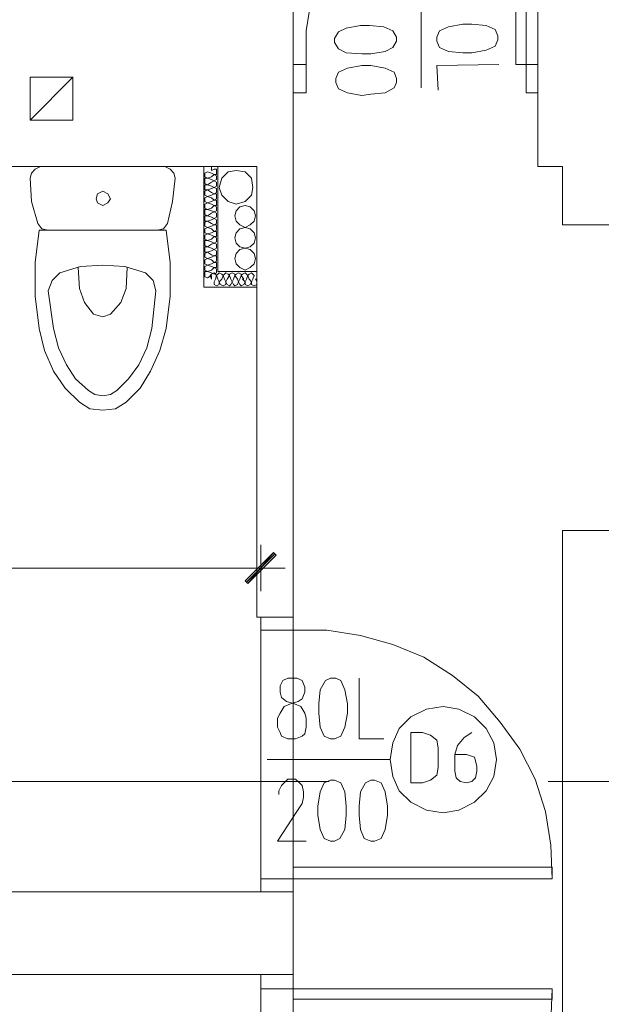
# Model space of a CAD drawing. Header units: inches. Extents: x 1504 to 12593, y -807 to 3183.
# Tile 197 of 256: x 5655 to 5844, y 1784 to 2105. Entities that reach past the tile are written whole.
import ezdxf

# ---------------------------------------------------------------- set-up
doc = ezdxf.new("R2010")
doc.units = ezdxf.units.IN
doc.header["$MEASUREMENT"] = 0
for name, color, linetype in [('at_Entity', 7, 'Continuous'), ('at_Rect', 7, 'Continuous'), ('at_Solid', 7, 'Continuous')]:
    doc.layers.add(name, color=color, linetype=linetype)

msp = doc.modelspace()

# ---------------------------------------------------------------- hatches: boundary and pattern name
at = {"layer": 'at_Solid', "lineweight": 15}
for points in [[(5737.59, 1931.38), (5729.14, 1921.24), (5728.29, 1922.09)], [(5738.43, 1930.54), (5737.59, 1931.38), (5729.14, 1921.24)]]:
    msp.add_hatch(color=7, dxfattribs=at).paths.add_polyline_path(points)

# ---------------------------------------------------------------- linework, layer by layer
at = {"layer": 'at_Entity', "color": 7, "lineweight": 15}
for p, q in [((5785.74, 2083.02), (5785.74, 2118.51)), ((5743.92, 1910.26), (5743.92, 2115.13)), ((5823.76, 2057.26), (5823.76, 2115.13)), ((5748.15, 2101.61), (5749.84, 2111.75)), ((5748.15, 2090.62), (5748.15, 2101.61)), ((5758.71, 2101.19), (5757.44, 2099.07)), ((5761.24, 2102.45), (5758.71, 2101.19)), ((5765.89, 2103.3), (5761.24, 2102.45)), ((5768.84, 2103.3), (5765.89, 2103.3)), ((5773.49, 2102.88), (5768.84, 2103.3)), ((5776.45, 2101.61), (5773.49, 2102.88)), ((5777.71, 2099.49), (5776.45, 2101.61)), ((5791.66, 2101.61), (5790.81, 2099.49)), ((5794.61, 2102.88), (5791.66, 2101.61)), ((5799.26, 2103.72), (5794.61, 2102.88)), ((5802.22, 2103.72), (5799.26, 2103.72)), ((5806.86, 2103.3), (5802.22, 2103.72)), ((5809.82, 2102.03), (5806.86, 2103.3)), ((5810.66, 2099.92), (5809.82, 2102.03)), ((5757.44, 2099.07), (5757.44, 2097.8)), ((5757.44, 2097.8), (5758.71, 2095.7)), ((5776.45, 2096.12), (5777.71, 2098.23)), ((5777.71, 2098.23), (5777.71, 2099.49)), ((5790.81, 2099.49), (5790.81, 2098.23)), ((5790.81, 2098.23), (5791.66, 2096.12)), ((5809.82, 2096.54), (5810.66, 2098.65)), ((5810.66, 2098.65), (5810.66, 2099.92)), ((5758.71, 2095.7), (5761.24, 2094.43)), ((5769.27, 2094.01), (5773.92, 2094.85)), ((5773.92, 2094.85), (5776.45, 2096.12)), ((5791.66, 2096.12), (5794.61, 2094.85)), ((5794.61, 2094.85), (5799.26, 2094.43)), ((5802.22, 2094.43), (5806.86, 2095.27)), ((5806.86, 2095.27), (5809.82, 2096.54)), ((5761.24, 2094.43), (5766.31, 2094.01)), ((5766.31, 2094.01), (5769.27, 2094.01)), ((5799.26, 2094.43), (5802.22, 2094.43)), ((5743.92, 2081.33), (5743.92, 2090.62)), ((5743.92, 2090.62), (5748.15, 2090.62)), ((5748.15, 2090.62), (5748.15, 2081.33)), ((5758.71, 2088.09), (5757.87, 2085.98)), ((5761.66, 2089.36), (5758.71, 2088.09)), ((5766.31, 2090.2), (5761.66, 2089.36)), ((5769.27, 2090.2), (5766.31, 2090.2)), ((5773.92, 2089.36), (5769.27, 2090.2)), ((5776.87, 2088.09), (5773.92, 2089.36)), ((5777.71, 2085.98), (5776.87, 2088.09)), ((5811.09, 2090.62), (5790.81, 2090.2)), ((5790.81, 2090.2), (5791.23, 2082.18)), ((5823.76, 2090.62), (5819.96, 2090.62)), ((5819.96, 2090.62), (5819.96, 2081.33)), ((5823.76, 2081.33), (5823.76, 2090.62)), ((5658.18, 2072.46), (5672.11, 2086.4)), ((5757.87, 2085.98), (5757.87, 2084.71)), ((5777.71, 2084.71), (5777.71, 2085.98)), ((5757.87, 2084.71), (5758.71, 2082.6)), ((5758.71, 2082.6), (5761.66, 2081.33)), ((5773.92, 2081.33), (5776.87, 2083.02)), ((5776.87, 2083.02), (5777.71, 2084.71)), ((5748.15, 2081.33), (5743.92, 2081.33)), ((5761.66, 2081.33), (5766.31, 2080.49)), ((5766.31, 2080.49), (5769.27, 2080.91)), ((5769.27, 2080.91), (5773.92, 2081.33)), ((5819.96, 2081.33), (5823.76, 2081.33)), ((5714.78, 2057.26), (5627.34, 2057.26)), ((5732.1, 2057.26), (5627.34, 2057.26)), ((5658.6, 2055.14), (5659.86, 2056.41)), ((5659.86, 2056.41), (5661.55, 2057.26)), ((5702.11, 2057.26), (5703.8, 2056.41)), ((5703.8, 2056.41), (5705.06, 2055.14)), ((5714.78, 2057.26), (5714.78, 2017.97)), ((5717.31, 2057.26), (5717.31, 2055.99)), ((5717.31, 2055.99), (5718.16, 2056.41)), ((5719, 2056.41), (5718.16, 2056.41)), ((5719, 2054.72), (5719, 2056.41)), ((5719.42, 2057.26), (5719.42, 2023.04)), ((5732.1, 2057.26), (5732.1, 1910.26)), ((5831.78, 2057.26), (5823.76, 2057.26)), ((5831.78, 2038.25), (5831.78, 2057.26)), ((5831.78, 2038.25), (5831.78, 2057.26)), ((5658.18, 2053.45), (5658.6, 2055.14)), ((5658.6, 2045.85), (5658.18, 2053.45)), ((5705.49, 2053.45), (5704.64, 2045.85)), ((5705.06, 2055.14), (5705.49, 2053.45)), ((5716.05, 2055.57), (5715.2, 2055.14)), ((5715.2, 2055.14), (5715.2, 2053.88)), ((5715.2, 2053.88), (5716.05, 2053.45)), ((5716.05, 2053.45), (5715.2, 2053.45)), ((5715.2, 2053.45), (5715.2, 2051.76)), ((5716.05, 2055.57), (5717.31, 2055.14)), ((5717.31, 2053.88), (5716.05, 2053.45)), ((5716.05, 2053.45), (5717.31, 2053.04)), ((5718.16, 2054.72), (5717.31, 2055.14)), ((5717.31, 2053.88), (5718.16, 2054.72)), ((5718.16, 2052.61), (5717.31, 2053.04)), ((5718.16, 2054.72), (5719, 2054.72)), ((5719, 2054.3), (5718.16, 2054.72)), ((5718.16, 2052.61), (5719, 2053.04)), ((5719, 2053.04), (5719, 2054.3)), ((5715.2, 2051.76), (5716.05, 2051.34)), ((5716.05, 2051.34), (5715.2, 2051.34)), ((5715.2, 2051.34), (5715.2, 2049.65)), ((5715.2, 2049.65), (5716.05, 2049.65)), ((5716.05, 2049.65), (5715.2, 2049.23)), ((5717.31, 2052.19), (5716.05, 2051.34)), ((5716.05, 2051.34), (5717.31, 2050.92)), ((5717.31, 2050.08), (5716.05, 2049.65)), ((5716.05, 2049.65), (5717.31, 2048.81)), ((5717.31, 2052.19), (5718.16, 2052.61)), ((5718.16, 2050.5), (5717.31, 2050.92)), ((5717.31, 2050.08), (5718.16, 2050.5)), ((5719, 2052.19), (5718.16, 2052.61)), ((5718.16, 2050.5), (5719, 2050.92)), ((5719, 2050.08), (5718.16, 2050.5)), ((5719, 2050.92), (5719, 2052.19)), ((5719, 2048.81), (5719, 2050.08)), ((5679.72, 2046.7), (5680.14, 2048.38)), ((5680.14, 2045.43), (5679.72, 2046.7)), ((5680.14, 2048.38), (5681.83, 2049.23)), ((5681.83, 2049.23), (5683.52, 2048.38)), ((5683.52, 2048.38), (5684.37, 2046.7)), ((5684.37, 2046.7), (5683.52, 2045.43)), ((5715.2, 2049.23), (5715.2, 2047.96)), ((5715.2, 2047.96), (5716.05, 2047.54)), ((5716.05, 2047.54), (5715.2, 2047.12)), ((5715.2, 2047.12), (5715.2, 2045.85)), ((5717.31, 2047.96), (5716.05, 2047.54)), ((5716.05, 2047.54), (5717.31, 2047.12)), ((5718.16, 2048.38), (5717.31, 2048.81)), ((5717.31, 2047.96), (5718.16, 2048.38)), ((5718.16, 2046.27), (5717.31, 2047.12)), ((5717.31, 2045.85), (5718.16, 2046.27)), ((5718.16, 2048.38), (5719, 2048.81)), ((5719, 2048.38), (5718.16, 2048.38)), ((5718.16, 2046.27), (5719, 2046.7)), ((5719, 2046.27), (5718.16, 2046.27)), ((5719, 2046.7), (5719, 2048.38)), ((5719, 2044.58), (5719, 2046.27)), ((5660.71, 2038.67), (5658.6, 2045.85)), ((5681.83, 2044.58), (5680.14, 2045.43)), ((5683.52, 2045.43), (5681.83, 2044.58)), ((5704.64, 2045.85), (5702.95, 2038.67)), ((5715.2, 2045.85), (5716.05, 2045.43)), ((5716.05, 2045.43), (5715.2, 2045.01)), ((5715.2, 2045.01), (5715.2, 2043.74)), ((5715.2, 2043.74), (5716.05, 2043.32)), ((5716.05, 2043.32), (5715.2, 2043.32)), ((5715.2, 2043.32), (5715.2, 2041.63)), ((5717.31, 2045.85), (5716.05, 2045.43)), ((5716.05, 2045.43), (5717.31, 2045.01)), ((5717.31, 2043.74), (5716.05, 2043.32)), ((5716.05, 2043.32), (5717.31, 2042.89)), ((5718.16, 2044.58), (5717.31, 2045.01)), ((5717.31, 2043.74), (5718.16, 2044.58)), ((5718.16, 2044.58), (5719, 2044.58)), ((5719, 2044.16), (5718.16, 2044.58)), ((5719, 2042.89), (5719, 2044.16)), ((5715.2, 2041.63), (5716.05, 2041.2)), ((5716.05, 2041.2), (5715.2, 2041.2)), ((5715.2, 2041.2), (5715.2, 2039.52)), ((5717.31, 2042.05), (5716.05, 2041.2)), ((5716.05, 2041.2), (5717.31, 2040.78)), ((5717.31, 2039.94), (5716.05, 2039.52)), ((5718.16, 2042.47), (5717.31, 2042.89)), ((5717.31, 2042.05), (5718.16, 2042.47)), ((5718.16, 2040.36), (5717.31, 2040.78)), ((5717.31, 2039.94), (5718.16, 2040.36)), ((5718.16, 2042.47), (5719, 2042.89)), ((5719, 2042.05), (5718.16, 2042.47)), ((5718.16, 2040.36), (5719, 2040.78)), ((5719, 2039.94), (5718.16, 2040.36)), ((5719, 2040.78), (5719, 2042.05)), ((5719, 2038.67), (5719, 2039.94)), ((5661.98, 2036.98), (5660.71, 2038.67)), ((5664.09, 2036.56), (5661.98, 2036.98)), ((5701.68, 2036.98), (5699.57, 2036.56)), ((5702.95, 2038.67), (5701.68, 2036.98)), ((5715.2, 2039.52), (5716.05, 2039.52)), ((5716.05, 2039.52), (5715.2, 2039.09)), ((5715.2, 2039.09), (5715.2, 2037.83)), ((5715.2, 2037.83), (5716.05, 2037.4)), ((5716.05, 2037.4), (5715.2, 2036.98)), ((5715.2, 2036.98), (5715.2, 2035.71)), ((5716.05, 2039.52), (5717.31, 2038.67)), ((5717.31, 2037.83), (5716.05, 2037.4)), ((5716.05, 2037.4), (5717.31, 2036.98)), ((5718.16, 2038.25), (5717.31, 2038.67)), ((5717.31, 2037.83), (5718.16, 2038.25)), ((5718.16, 2036.14), (5717.31, 2036.98)), ((5718.16, 2038.25), (5719, 2038.67)), ((5719, 2038.25), (5718.16, 2038.25)), ((5719, 2036.56), (5719, 2038.25)), ((5889.65, 2038.25), (5831.78, 2038.25)), ((5659.86, 2026), (5661.14, 2036.56)), ((5702.53, 2036.56), (5661.14, 2036.56)), ((5702.53, 2036.56), (5703.8, 2026)), ((5715.2, 2035.71), (5716.05, 2035.29)), ((5716.05, 2035.29), (5715.2, 2034.87)), ((5715.2, 2034.87), (5715.2, 2033.6)), ((5715.2, 2033.6), (5716.05, 2033.18)), ((5717.31, 2035.71), (5716.05, 2035.29)), ((5716.05, 2035.29), (5717.31, 2034.87)), ((5717.31, 2033.6), (5716.05, 2033.18)), ((5717.31, 2035.71), (5718.16, 2036.14)), ((5718.16, 2034.45), (5717.31, 2034.87)), ((5717.31, 2033.6), (5718.16, 2034.45)), ((5718.16, 2036.14), (5719, 2036.56)), ((5719, 2036.14), (5718.16, 2036.14)), ((5718.16, 2034.45), (5719, 2034.45)), ((5719, 2034.02), (5718.16, 2034.45)), ((5719, 2034.45), (5719, 2036.14)), ((5719, 2032.76), (5719, 2034.02)), ((5716.05, 2033.18), (5715.2, 2033.18)), ((5715.2, 2033.18), (5715.2, 2031.49)), ((5715.2, 2031.49), (5716.05, 2031.07)), ((5716.05, 2031.07), (5715.2, 2031.07)), ((5715.2, 2031.07), (5715.2, 2029.38)), ((5716.05, 2033.18), (5717.31, 2032.76)), ((5717.31, 2031.91), (5716.05, 2031.07)), ((5716.05, 2031.07), (5717.31, 2030.64)), ((5718.16, 2032.33), (5717.31, 2032.76)), ((5717.31, 2031.91), (5718.16, 2032.33)), ((5718.16, 2030.22), (5717.31, 2030.64)), ((5717.31, 2029.8), (5718.16, 2030.22)), ((5718.16, 2032.33), (5719, 2032.76)), ((5719, 2031.91), (5718.16, 2032.33)), ((5718.16, 2030.22), (5719, 2030.64)), ((5719, 2029.8), (5718.16, 2030.22)), ((5719, 2030.64), (5719, 2031.91)), ((5715.2, 2029.38), (5716.05, 2029.38)), ((5716.05, 2029.38), (5715.2, 2028.96)), ((5715.2, 2028.96), (5715.2, 2027.69)), ((5715.2, 2027.69), (5716.05, 2027.27)), ((5716.05, 2027.27), (5715.2, 2026.84)), ((5717.31, 2029.8), (5716.05, 2029.38)), ((5716.05, 2029.38), (5717.31, 2028.53)), ((5717.31, 2027.69), (5716.05, 2027.27)), ((5716.05, 2027.27), (5717.31, 2026.84)), ((5718.16, 2028.11), (5717.31, 2028.53)), ((5717.31, 2027.69), (5718.16, 2028.11)), ((5718.16, 2028.11), (5719, 2028.53)), ((5719, 2028.11), (5718.16, 2028.11)), ((5719, 2028.53), (5719, 2029.8)), ((5719, 2026.42), (5719, 2028.11)), ((5659.86, 2015.02), (5659.86, 2026)), ((5667.89, 2022.62), (5674.65, 2024.73)), ((5674.23, 2017.55), (5673.81, 2024.31)), ((5674.65, 2024.73), (5681.83, 2025.15)), ((5681.83, 2025.15), (5689.01, 2024.73)), ((5689.01, 2024.73), (5695.77, 2022.62)), ((5689.86, 2024.31), (5689.44, 2017.55)), ((5703.8, 2026), (5703.8, 2015.02)), ((5715.2, 2026.84), (5715.2, 2025.58)), ((5715.2, 2025.58), (5716.05, 2025.15)), ((5716.05, 2025.15), (5715.2, 2024.73)), ((5715.2, 2024.73), (5715.2, 2023.46)), ((5717.31, 2025.58), (5716.05, 2025.15)), ((5716.05, 2025.15), (5717.31, 2024.73)), ((5718.16, 2026), (5717.31, 2026.84)), ((5717.31, 2025.58), (5718.16, 2026)), ((5718.16, 2024.31), (5717.31, 2024.73)), ((5717.31, 2023.46), (5718.16, 2024.31)), ((5718.16, 2026), (5719, 2026.42)), ((5719, 2026), (5718.16, 2026)), ((5718.16, 2024.31), (5719, 2024.31)), ((5719, 2023.89), (5718.16, 2024.31)), ((5719, 2024.31), (5719, 2026)), ((5719, 2022.62), (5719, 2023.89)), ((5665.36, 2020.09), (5667.89, 2022.62)), ((5695.77, 2022.62), (5698.31, 2020.09)), ((5715.2, 2023.46), (5716.05, 2023.04)), ((5716.05, 2023.04), (5715.2, 2023.04)), ((5715.2, 2023.04), (5715.2, 2021.35)), ((5715.2, 2021.35), (5716.05, 2020.93)), ((5717.31, 2023.46), (5716.05, 2023.04)), ((5716.05, 2023.04), (5717.31, 2022.62)), ((5717.31, 2021.77), (5716.05, 2020.93)), ((5717.31, 2022.2), (5716.89, 2021.77)), ((5717.31, 2020.51), (5716.89, 2021.77)), ((5718.16, 2022.2), (5717.31, 2022.62)), ((5718.16, 2022.62), (5717.31, 2022.2)), ((5717.31, 2021.77), (5717.31, 2020.51)), ((5718.16, 2022.2), (5719, 2022.62)), ((5718.58, 2022.2), (5718.16, 2022.62)), ((5719, 2021.77), (5718.58, 2022.2)), ((5719, 2021.77), (5718.58, 2020.51)), ((5719.42, 2022.2), (5719, 2021.77)), ((5719.42, 2020.51), (5719, 2021.77)), ((5719.42, 2023.04), (5732.1, 2023.04)), ((5719.85, 2022.62), (5719.42, 2022.2)), ((5720.69, 2022.2), (5719.85, 2022.62)), ((5721.11, 2021.77), (5720.69, 2022.2)), ((5721.11, 2021.77), (5720.69, 2020.51)), ((5721.54, 2022.2), (5721.11, 2021.77)), ((5721.54, 2020.51), (5721.11, 2021.77)), ((5721.96, 2022.62), (5721.54, 2022.2)), ((5722.8, 2022.2), (5721.96, 2022.62)), ((5723.23, 2021.77), (5722.38, 2020.51)), ((5723.23, 2021.77), (5722.8, 2022.2)), ((5724.07, 2022.62), (5723.23, 2022.2)), ((5723.23, 2022.2), (5723.23, 2021.77)), ((5723.65, 2020.51), (5723.23, 2021.77)), ((5724.92, 2022.2), (5724.07, 2022.62)), ((5724.92, 2021.77), (5724.49, 2020.51)), ((5724.92, 2021.77), (5724.92, 2022.2)), ((5725.34, 2022.2), (5724.92, 2021.77)), ((5725.76, 2020.51), (5724.92, 2021.77)), ((5726.18, 2022.62), (5725.34, 2022.2)), ((5727.03, 2022.2), (5726.18, 2022.62)), ((5727.03, 2021.77), (5726.61, 2020.51)), ((5727.03, 2021.77), (5727.03, 2022.2)), ((5727.45, 2022.2), (5727.03, 2021.77)), ((5727.87, 2020.51), (5727.03, 2021.77)), ((5728.29, 2022.62), (5727.45, 2022.2)), ((5728.72, 2022.2), (5728.29, 2022.62)), ((5729.14, 2021.77), (5728.72, 2022.2)), ((5729.14, 2021.77), (5728.72, 2020.51)), ((5729.56, 2022.2), (5729.14, 2021.77)), ((5729.56, 2020.51), (5729.14, 2021.77)), ((5730.41, 2022.62), (5729.56, 2022.2)), ((5730.83, 2022.2), (5730.41, 2022.62)), ((5731.25, 2021.77), (5730.83, 2022.2)), ((5731.25, 2021.77), (5730.83, 2020.51)), ((5664.09, 2016.71), (5665.36, 2020.09)), ((5675.92, 2012.9), (5674.23, 2017.55)), ((5689.44, 2017.55), (5687.75, 2012.9)), ((5698.31, 2020.09), (5699.15, 2016.71)), ((5714.78, 2017.97), (5732.1, 2017.97)), ((5718.16, 2019.66), (5718.58, 2020.51)), ((5718.16, 2019.66), (5718.16, 2018.82)), ((5718.16, 2018.82), (5719, 2018.4)), ((5719, 2018.4), (5719.85, 2018.82)), ((5719.42, 2020.51), (5719.85, 2019.66)), ((5719.85, 2019.66), (5720.69, 2020.51)), ((5719.85, 2018.82), (5719.85, 2019.66)), ((5719.85, 2019.66), (5720.27, 2018.82)), ((5720.27, 2018.82), (5721.11, 2018.4)), ((5721.11, 2018.4), (5721.96, 2018.82)), ((5721.54, 2020.51), (5721.96, 2019.66)), ((5721.96, 2019.66), (5722.38, 2020.51)), ((5721.96, 2018.82), (5721.96, 2019.66)), ((5721.96, 2019.66), (5722.38, 2018.82)), ((5722.38, 2018.82), (5723.23, 2018.4)), ((5723.23, 2018.4), (5723.65, 2018.82)), ((5723.65, 2020.51), (5724.07, 2019.66)), ((5723.65, 2018.82), (5724.07, 2019.66)), ((5724.07, 2019.66), (5724.49, 2020.51)), ((5724.07, 2019.66), (5724.49, 2018.82)), ((5724.49, 2018.82), (5724.92, 2018.4)), ((5724.92, 2018.4), (5725.76, 2018.82)), ((5725.76, 2020.51), (5726.18, 2019.66)), ((5725.76, 2018.82), (5726.18, 2019.66)), ((5726.18, 2019.66), (5726.61, 2020.51)), ((5726.18, 2019.66), (5726.61, 2018.82)), ((5726.61, 2018.82), (5727.03, 2018.4)), ((5727.03, 2018.4), (5727.87, 2018.82)), ((5727.45, 2020.51), (5728.29, 2019.66)), ((5727.45, 2020.51), (5727.87, 2020.51)), ((5727.87, 2018.82), (5728.29, 2019.66)), ((5728.29, 2019.66), (5728.72, 2020.51)), ((5728.29, 2019.66), (5728.29, 2018.82)), ((5728.29, 2018.82), (5729.14, 2018.4)), ((5729.14, 2018.4), (5729.98, 2018.82)), ((5729.56, 2020.51), (5730.41, 2019.66)), ((5729.98, 2018.82), (5730.41, 2019.66)), ((5730.41, 2019.66), (5730.83, 2020.51)), ((5730.41, 2019.66), (5730.41, 2018.82)), ((5730.41, 2018.82), (5731.25, 2018.4)), ((5731.25, 2018.4), (5732.1, 2018.82)), ((5731.67, 2020.51), (5732.1, 2019.66)), ((5731.67, 2020.51), (5732.1, 2020.51)), ((5732.1, 2018.82), (5732.1, 2019.66)), ((5661.14, 2004.46), (5659.86, 2015.02)), ((5665.78, 2004.46), (5664.09, 2016.71)), ((5699.15, 2016.71), (5697.88, 2004.46)), ((5703.8, 2015.02), (5702.53, 2004.46)), ((5678.88, 2009.1), (5675.92, 2012.9)), ((5687.75, 2012.9), (5684.37, 2009.1)), ((5681.83, 2008.25), (5678.88, 2009.1)), ((5684.37, 2009.1), (5681.83, 2008.25)), ((5662.82, 1997.28), (5661.14, 2004.46)), ((5667.47, 1998.12), (5665.78, 2004.46)), ((5697.88, 2004.46), (5696.19, 1998.12)), ((5702.53, 2004.46), (5700.42, 1997.28)), ((5670.01, 1992.63), (5667.47, 1998.12)), ((5696.19, 1998.12), (5693.66, 1992.63)), ((5665.78, 1990.51), (5662.82, 1997.28)), ((5700.42, 1997.28), (5697.46, 1990.51)), ((5672.96, 1987.98), (5670.01, 1992.63)), ((5693.66, 1992.63), (5690.28, 1987.98)), ((5669.58, 1985.02), (5665.78, 1990.51)), ((5697.46, 1990.51), (5694.08, 1985.02)), ((5677.19, 1984.18), (5672.96, 1987.98)), ((5690.28, 1987.98), (5686.48, 1984.18)), ((5674.23, 1980.38), (5669.58, 1985.02)), ((5679.3, 1982.91), (5677.19, 1984.18)), ((5681.83, 1982.49), (5679.3, 1982.91)), ((5684.37, 1982.91), (5681.83, 1982.49)), ((5686.48, 1984.18), (5684.37, 1982.91)), ((5694.08, 1985.02), (5689.44, 1980.38)), ((5677.6, 1978.27), (5674.23, 1980.38)), ((5689.44, 1980.38), (5686.06, 1978.27)), ((5681.83, 1977.84), (5677.6, 1978.27)), ((5686.06, 1978.27), (5681.83, 1977.84)), ((5831.78, -316.64), (5831.78, 1938.56)), ((5889.65, 1938.56), (5831.78, 1938.56)), ((5733.36, 1933.92), (5733.36, 1918.71)), ((5728.29, 1922.09), (5737.59, 1931.38)), ((5728.72, 1921.67), (5738.01, 1930.96)), ((5737.59, 1931.38), (5729.14, 1921.24)), ((5737.59, 1931.38), (5729.14, 1921.24)), ((5738.43, 1930.54), (5737.59, 1931.38)), ((5729.14, 1921.24), (5738.43, 1930.54)), ((5537.37, 1926.31), (5727.87, 1926.31)), ((5724.92, 1926.31), (5741.39, 1926.31)), ((5729.14, 1921.24), (5728.29, 1922.09)), ((5732.1, 1910.26), (5743.92, 1910.26)), ((5733.36, 1910.26), (5743.92, 1910.26)), ((5733.36, 1906.04), (5733.36, 1910.26)), ((5743.92, 1910.26), (5743.92, 1906.04)), ((5743.92, 1906.04), (5733.36, 1906.04)), ((5743.92, 1906.04), (5754.91, 1906.04)), ((5754.91, 1906.04), (5765.89, 1904.34)), ((5765.89, 1904.34), (5776.45, 1901.39)), ((5776.45, 1901.39), (5786.58, 1897.17)), ((5786.58, 1897.17), (5795.88, 1891.25)), ((5740.54, 1889.56), (5739.7, 1887.88)), ((5742.23, 1890.41), (5740.54, 1889.56)), ((5745.19, 1890.41), (5742.23, 1890.41)), ((5746.88, 1889.56), (5745.19, 1890.41)), ((5747.73, 1887.45), (5746.88, 1889.56)), ((5754.48, 1889.56), (5752.79, 1886.6)), ((5756.18, 1890.41), (5754.48, 1889.56)), ((5757.87, 1890.41), (5756.18, 1890.41)), ((5759.55, 1889.56), (5757.87, 1890.41)), ((5760.82, 1886.6), (5759.55, 1889.56)), ((5765.47, 1890.41), (5765.47, 1870.55)), ((5795.88, 1891.25), (5804.33, 1884.5)), ((5739.7, 1887.88), (5739.7, 1885.76)), ((5739.7, 1885.76), (5740.13, 1884.07)), ((5746.88, 1883.65), (5747.73, 1885.76)), ((5747.73, 1885.76), (5747.73, 1887.45)), ((5752.79, 1886.6), (5752.37, 1881.96)), ((5761.66, 1881.96), (5760.82, 1886.6)), ((5740.13, 1884.07), (5741.81, 1882.81)), ((5741.81, 1882.81), (5744.35, 1881.96)), ((5743.08, 1881.96), (5745.61, 1882.81)), ((5745.61, 1882.81), (5746.88, 1883.65)), ((5804.33, 1884.5), (5811.51, 1876.04)), ((5739.7, 1879), (5740.97, 1881.11)), ((5740.97, 1881.11), (5743.08, 1881.96)), ((5744.35, 1881.96), (5746.46, 1881.11)), ((5746.46, 1881.11), (5747.73, 1879)), ((5752.37, 1881.96), (5752.37, 1879)), ((5761.66, 1879), (5761.66, 1881.96)), ((5787.43, 1880.27), (5782.36, 1877.73)), ((5792.92, 1881.11), (5787.43, 1880.27)), ((5797.99, 1880.27), (5792.92, 1881.11)), ((5803.06, 1877.73), (5797.99, 1880.27)), ((5738.85, 1877.32), (5739.7, 1879)), ((5738.85, 1874.35), (5738.85, 1877.32)), ((5747.73, 1879), (5748.15, 1877.32)), ((5748.15, 1877.32), (5748.15, 1874.35)), ((5752.37, 1879), (5752.79, 1874.35)), ((5760.82, 1874.35), (5761.66, 1879)), ((5782.36, 1877.73), (5778.56, 1873.94)), ((5806.86, 1873.94), (5803.06, 1877.73)), ((5811.51, 1876.04), (5817.84, 1867.17)), ((5739.7, 1872.67), (5738.85, 1874.35)), ((5748.15, 1874.35), (5747.73, 1872.24)), ((5752.79, 1874.35), (5754.06, 1871.4)), ((5759.55, 1871.4), (5760.82, 1874.35)), ((5778.56, 1873.94), (5776.45, 1869.29)), ((5809.4, 1869.29), (5806.86, 1873.94)), ((5740.13, 1871.4), (5739.7, 1872.67)), ((5742.23, 1870.55), (5740.13, 1871.4)), ((5744.77, 1870.55), (5742.23, 1870.55)), ((5746.88, 1871.4), (5744.77, 1870.55)), ((5747.73, 1872.24), (5746.88, 1871.4)), ((5754.06, 1871.4), (5756.18, 1870.55)), ((5756.18, 1870.55), (5757.44, 1870.55)), ((5757.44, 1870.55), (5759.55, 1871.4)), ((5765.47, 1870.55), (5773.49, 1870.55)), ((5786.17, 1872.67), (5782.36, 1872.67)), ((5782.36, 1872.67), (5782.36, 1856.19)), ((5788.7, 1871.82), (5786.17, 1872.67)), ((5790.81, 1870.13), (5788.7, 1871.82)), ((5791.23, 1867.6), (5790.81, 1870.13)), ((5799.68, 1870.98), (5797.57, 1868.44)), ((5802.22, 1872.67), (5799.68, 1870.98)), ((5776.45, 1869.29), (5775.61, 1863.8)), ((5791.23, 1861.26), (5791.23, 1867.6)), ((5797.57, 1868.44), (5796.72, 1865.49)), ((5810.24, 1863.8), (5809.4, 1869.29)), ((5817.84, 1867.17), (5822.91, 1857.46)), ((5735.48, 1863.8), (5775.61, 1863.8)), ((5775.61, 1863.8), (5776.45, 1858.31)), ((5796.72, 1865.49), (5796.72, 1859.99)), ((5800.53, 1865.49), (5796.72, 1865.49)), ((5803.06, 1864.64), (5800.53, 1865.49)), ((5803.91, 1861.68), (5803.06, 1864.64)), ((5809.4, 1858.31), (5810.24, 1863.8)), ((5790.81, 1858.73), (5791.23, 1861.26)), ((5796.72, 1859.99), (5797.15, 1857.89)), ((5803.48, 1857.89), (5803.91, 1859.99)), ((5803.91, 1859.99), (5803.91, 1861.68)), ((5740.97, 1856.19), (5742.23, 1857.46)), ((5742.23, 1857.46), (5744.77, 1857.46)), ((5744.77, 1857.46), (5746.03, 1856.19)), ((5756.18, 1857.04), (5754.06, 1856.19)), ((5757.44, 1857.04), (5756.18, 1857.04)), ((5759.55, 1856.19), (5757.44, 1857.04)), ((5769.27, 1857.04), (5767.58, 1856.19)), ((5770.53, 1857.04), (5769.27, 1857.04)), ((5772.65, 1856.19), (5770.53, 1857.04)), ((5776.45, 1858.31), (5778.56, 1853.66)), ((5786.17, 1856.19), (5788.7, 1857.04)), ((5788.7, 1857.04), (5790.81, 1858.73)), ((5797.15, 1857.89), (5798.41, 1856.61)), ((5802.22, 1856.61), (5803.48, 1857.89)), ((5806.86, 1853.66), (5809.4, 1858.31)), ((5822.91, 1857.46), (5826.29, 1846.9)), ((5755.75, 1856.61), (5615.09, 1856.61)), ((5739.28, 1853.66), (5740.13, 1855.35)), ((5739.28, 1852.39), (5739.28, 1853.66)), ((5740.13, 1855.35), (5740.97, 1856.19)), ((5746.03, 1856.19), (5746.88, 1855.35)), ((5746.88, 1855.35), (5747.3, 1853.24)), ((5754.06, 1856.19), (5752.79, 1853.24)), ((5760.82, 1853.24), (5759.55, 1856.19)), ((5767.58, 1856.19), (5765.89, 1853.24)), ((5773.92, 1853.24), (5772.65, 1856.19)), ((5778.56, 1853.66), (5782.36, 1849.86)), ((5782.36, 1856.19), (5786.17, 1856.19)), ((5798.41, 1856.61), (5800.53, 1856.19)), ((5800.53, 1856.19), (5802.22, 1856.61)), ((5803.06, 1849.86), (5806.86, 1853.66)), ((5967.8, 1856.61), (5827.14, 1856.61)), ((5747.3, 1851.55), (5746.88, 1849.43)), ((5747.3, 1853.24), (5747.3, 1851.55)), ((5752.79, 1853.24), (5751.95, 1848.59)), ((5761.24, 1848.59), (5760.82, 1853.24)), ((5765.89, 1853.24), (5765.47, 1848.59)), ((5774.76, 1848.59), (5773.92, 1853.24)), ((5746.88, 1849.43), (5745.19, 1846.9)), ((5751.95, 1848.59), (5751.95, 1845.63)), ((5761.24, 1845.63), (5761.24, 1848.59)), ((5765.47, 1848.59), (5765.47, 1845.63)), ((5774.76, 1845.63), (5774.76, 1848.59)), ((5782.36, 1849.86), (5787.43, 1847.32)), ((5787.43, 1847.32), (5792.92, 1846.48)), ((5792.92, 1846.48), (5797.99, 1847.32)), ((5797.99, 1847.32), (5803.06, 1849.86)), ((5745.19, 1846.9), (5738.85, 1837.19)), ((5751.95, 1845.63), (5752.79, 1840.99)), ((5760.82, 1840.99), (5761.24, 1845.63)), ((5765.47, 1845.63), (5765.89, 1840.99)), ((5773.92, 1840.99), (5774.76, 1845.63)), ((5826.29, 1846.9), (5827.98, 1835.92)), ((5752.79, 1840.99), (5754.06, 1838.03)), ((5759.13, 1838.03), (5760.82, 1840.99)), ((5765.89, 1840.99), (5767.15, 1838.03)), ((5772.65, 1838.03), (5773.92, 1840.99)), ((5754.06, 1838.03), (5756.18, 1837.19)), ((5757.44, 1837.19), (5759.13, 1838.03)), ((5767.15, 1838.03), (5769.27, 1837.19)), ((5770.53, 1837.19), (5772.65, 1838.03)), ((5738.85, 1837.19), (5748.15, 1837.19)), ((5756.18, 1837.19), (5757.44, 1837.19)), ((5769.27, 1837.19), (5770.53, 1837.19)), ((5827.98, 1835.92), (5828.4, 1824.94)), ((5743.92, 1824.94), (5733.36, 1824.94)), ((5733.36, 1824.94), (5733.36, 1820.71)), ((5743.92, 1820.71), (5743.92, 1824.94)), ((5743.92, 1820.71), (5531.46, 1820.71)), ((5733.36, 1820.71), (5743.92, 1820.71)), ((5743.92, 1820.71), (5743.92, 1793.68)), ((5743.92, 1793.68), (5619.74, 1793.68)), ((5733.36, 1793.68), (5743.92, 1793.68)), ((5733.36, 1789.03), (5733.36, 1793.68)), ((5743.92, 1793.68), (5743.92, 1789.03)), ((5743.92, 1789.03), (5733.36, 1789.03)), ((5827.98, 1778.05), (5828.4, 1789.03))]:
    msp.add_line(p, q, dxfattribs=at)
at = {"layer": 'at_Entity', "color": 34, "lineweight": 15, "true_color": 0x954900}
for p, q in [((5725.34, 2055.99), (5722.8, 2055.57)), ((5728.29, 2055.57), (5725.34, 2055.99)), ((5720.69, 2053.45), (5719.85, 2050.5)), ((5722.8, 2055.57), (5720.69, 2053.45)), ((5730.41, 2053.45), (5728.29, 2055.57)), ((5730.83, 2050.5), (5730.41, 2053.45)), ((5719.85, 2050.5), (5720.69, 2047.96)), ((5730.41, 2047.96), (5730.83, 2050.5)), ((5720.69, 2047.96), (5722.8, 2045.85)), ((5728.29, 2045.85), (5730.41, 2047.96)), ((5722.8, 2045.85), (5725.34, 2045.01)), ((5725.34, 2045.01), (5728.29, 2045.85))]:
    msp.add_line(p, q, dxfattribs=at)
at = {"layer": 'at_Entity', "color": 150, "lineweight": 15, "true_color": 0x007eff}
for p, q in [((5726.61, 2044.16), (5725.34, 2042.89)), ((5728.29, 2044.58), (5726.61, 2044.16)), ((5729.98, 2044.16), (5728.29, 2044.58)), ((5731.25, 2042.89), (5729.98, 2044.16)), ((5725.34, 2042.89), (5724.92, 2041.2)), ((5724.92, 2041.2), (5725.34, 2039.52)), ((5731.67, 2041.2), (5731.25, 2042.89)), ((5731.25, 2039.52), (5731.67, 2041.2)), ((5725.34, 2039.52), (5726.61, 2038.25)), ((5726.61, 2036.98), (5725.34, 2035.71)), ((5726.61, 2038.25), (5728.29, 2037.4)), ((5728.29, 2037.4), (5726.61, 2036.98)), ((5728.29, 2037.4), (5729.98, 2038.25)), ((5729.98, 2036.98), (5728.29, 2037.4)), ((5729.98, 2038.25), (5731.25, 2039.52)), ((5731.25, 2035.71), (5729.98, 2036.98)), ((5725.34, 2035.71), (5724.92, 2034.02)), ((5724.92, 2034.02), (5725.34, 2032.33)), ((5731.67, 2034.02), (5731.25, 2035.71)), ((5731.25, 2032.33), (5731.67, 2034.02)), ((5725.34, 2032.33), (5726.61, 2031.07)), ((5726.61, 2030.22), (5725.34, 2028.96)), ((5726.61, 2031.07), (5728.29, 2030.64)), ((5728.29, 2030.64), (5726.61, 2030.22)), ((5728.29, 2030.64), (5729.98, 2031.07)), ((5729.98, 2030.22), (5728.29, 2030.64)), ((5729.98, 2031.07), (5731.25, 2032.33)), ((5731.25, 2028.96), (5729.98, 2030.22)), ((5725.34, 2028.96), (5724.92, 2027.27)), ((5724.92, 2027.27), (5725.34, 2025.58)), ((5731.67, 2027.27), (5731.25, 2028.96)), ((5731.25, 2025.58), (5731.67, 2027.27)), ((5725.34, 2025.58), (5726.61, 2024.31)), ((5726.61, 2024.31), (5728.29, 2023.46)), ((5728.29, 2023.46), (5729.98, 2024.31)), ((5729.98, 2024.31), (5731.25, 2025.58))]:
    msp.add_line(p, q, dxfattribs=at)
at = {"layer": 'at_Rect', "color": 7, "lineweight": 15}
for p, q in [((5816.58, 2165.81), (5816.58, 2090.62)), ((5819.96, 2090.62), (5819.96, 2165.81)), ((5819.96, 2090.62), (5816.58, 2090.62)), ((5658.17, 2086.4), (5672.11, 2086.4)), ((5658.17, 2086.4), (5658.17, 2072.46)), ((5672.11, 2072.46), (5672.11, 2086.4)), ((5672.11, 2072.46), (5658.17, 2072.46)), ((5743.92, 1828.74), (5828.4, 1828.74)), ((5743.92, 1828.74), (5743.92, 1824.94)), ((5828.4, 1824.94), (5828.4, 1828.74)), ((5828.4, 1824.94), (5743.92, 1824.94)), ((5743.92, 1789.03), (5828.4, 1789.03)), ((5743.92, 1789.03), (5743.92, 1785.65)), ((5828.4, 1785.65), (5828.4, 1789.03)), ((5828.4, 1785.65), (5743.92, 1785.65))]:
    msp.add_line(p, q, dxfattribs=at)
at = {"layer": 'at_Rect', "color": 6, "lineweight": 15}
for p, q in [((5733.36, 1910.26), (5743.92, 1910.26)), ((5733.36, 1910.26), (5733.36, 1820.71)), ((5743.92, 1820.71), (5743.92, 1910.26)), ((5743.92, 1820.71), (5733.36, 1820.71)), ((5733.36, 1793.68), (5743.92, 1793.68)), ((5733.36, 1793.68), (5733.36, 1703.71)), ((5743.92, 1703.71), (5743.92, 1793.68))]:
    msp.add_line(p, q, dxfattribs=at)

doc.saveas('drawing.dxf')
